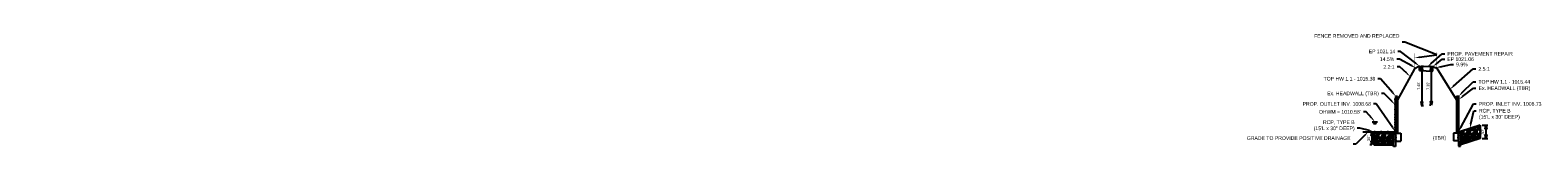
# Model space of a CAD drawing. Header units: feet. Extents: x 1581629 to 1587432, y 669265 to 673960.
# Tile 8 of 8: x 1586285 to 1587432, y 669265 to 669362. Entities that reach past the tile are written whole.
import ezdxf
from ezdxf import colors
from ezdxf.entities.mleader import LeaderData, LeaderLine
from ezdxf.math import Vec2, Vec3

# ---------------------------------------------------------------- set-up
doc = ezdxf.new("R2010")
doc.units = ezdxf.units.FT
doc.header["$MEASUREMENT"] = 0
doc.linetypes.add('OhDOT_USTN5', pattern=[0.11, 0.055, -0.055])
doc.layers.add('DR_P_Storm_Sewer', color=1, linetype='Continuous', true_color=0xff0000)
for name, color, linetype in [('DR_P_Text', 1, 'Continuous'), ('DR_X_Storm_Sewer', 200, 'OhDOT_USTN5'), ('PF_P_Grade_Line', 3, 'Continuous'), ('PV_P_EOP', 6, 'Continuous'), ('RD_X_Fence', 132, 'fenceex'), ('SC_Shading1', 247, 'Continuous')]:
    doc.layers.add(name, color=color, linetype=linetype)
doc.styles.add('Slanted-Normal', font='font31.shx', dxfattribs={"height": 0.1})
doc.styles.get("Standard").update_dxf_attribs({"font": 'font31.shx'})
doc.styles.add('Straight-Normal', font='font30.shx', dxfattribs={"height": 0.1})
doc.linetypes.add('fenceex', pattern='A,0.425,-0.05,["x",Straight-Normal,S=1,R=0,X=0,Y=-0.06],-0.15,0.425', length=1.05)
doc.dimstyles.new('Dec-0  Slanted', dxfattribs={"dimtxt": 0.14, "dimasz": 0.14, "dimexe": 0.07, "dimexo": 0.07, "dimgap": 0.07, "dimtad": 1, "dimdec": 0, "dimzin": 3, "dimdsep": 46, "dimtxsty": 'Slanted-Normal', "dimblk": 'Dim1', "dimcen": 0, "dimclrd": 95, "dimclre": 95, "dimclrt": 7, "dimaunit": 1, "dimadec": 5, "dimazin": 3, "dimtfac": 1, "dimtdec": 0, "dimtmove": 1, "dimatfit": 0, "dimldrblk": 'Dim1', "dimfxl": 1, "dimtolj": 1, "dimtzin": 0, "dimlwd": -1, "dimlwe": -1, "dimarcsym": 0})
doc.dimstyles.new('Dec-1  Slanted', dxfattribs={"dimtxt": 0.14, "dimasz": 0.14, "dimexe": 0.07, "dimexo": 0.07, "dimgap": 0.07, "dimtad": 1, "dimdec": 1, "dimzin": 3, "dimdsep": 46, "dimtxsty": 'Slanted-Normal', "dimblk": 'Dim1', "dimcen": 0, "dimclrd": 95, "dimclre": 95, "dimclrt": 7, "dimadec": 1, "dimazin": 3, "dimtfac": 1, "dimtdec": 1, "dimtix": 1, "dimtofl": 0, "dimtmove": 1, "dimatfit": 3, "dimldrblk": 'Dim1', "dimfxl": 1, "dimtolj": 1, "dimtzin": 0, "dimlwd": -1, "dimlwe": -1, "dimarcsym": 0})

# ---------------------------------------------------------------- blocks, each defined once
blk = doc.blocks.new('Dim1')
h = blk.add_hatch(color=4)
h.dxf.hatch_style = 1
h.paths.add_polyline_path([(0, 0), (-1, -0.2), (-1, 0.2)])
at = {"color": 4}
blk.add_lwpolyline([(0, 0), (-1, -0.2), (-1, 0.2), (0, 0)], dxfattribs=at)
blk = doc.blocks.new('*D1062')
at = {"layer": 'Defpoints', "color": 0, "transparency": 16777216}
for p in [(1587341.5, 669337.6), (1587341.5, 669307.8), (1587343.3, 669307.8)]:
    blk.add_point(p, dxfattribs=at)
at = {"layer": 'DR_P_Text', "color": 95, "linetype": 'Continuous', "transparency": 16777216}
for p, q in [((1587342.9, 669337.6), (1587344.7, 669337.6)), ((1587343.3, 669334.8), (1587343.3, 669310.6)), ((1587342.9, 669307.8), (1587344.7, 669307.8))]:
    blk.add_line(p, q, dxfattribs=at)
at = {"layer": 'DR_P_Text', "color": 95, "transparency": 16777216, "xscale": 2.8, "yscale": 2.8, "zscale": 2.8}
for p, rotation in [((1587343.3, 669337.6), 90), ((1587343.3, 669307.8), 270)]:
    blk.add_blockref('Dim1', p, dxfattribs=dict(at, rotation=rotation))
at = {"layer": 'DR_P_Text', "color": 7, "transparency": 16777216, "insert": (1587340.9, 669322.7), "char_height": 2, "attachment_point": 5, "rotation": 90, "style": 'Slanted-Normal'}
blk.add_mtext("\\A1;7.45'", dxfattribs=at)
blk = doc.blocks.new('*D1063')
at = {"layer": 'Defpoints', "color": 0, "transparency": 16777216}
for p in [(1587351.6, 669337.3), (1587350.5, 669307.9), (1587351.6, 669307.9)]:
    blk.add_point(p, dxfattribs=at)
at = {"layer": 'DR_P_Text', "color": 95, "linetype": 'Continuous', "transparency": 16777216}
for p, q in [((1587350.2, 669337.3), (1587349.1, 669337.3)), ((1587350.5, 669334.5), (1587350.5, 669310.7)), ((1587350.2, 669307.9), (1587349.1, 669307.9))]:
    blk.add_line(p, q, dxfattribs=at)
at = {"layer": 'DR_P_Text', "color": 95, "transparency": 16777216, "xscale": 2.8, "yscale": 2.8, "zscale": 2.8}
for p, rotation in [((1587350.5, 669337.3), 90), ((1587350.5, 669307.9), 270)]:
    blk.add_blockref('Dim1', p, dxfattribs=dict(at, rotation=rotation))
at = {"layer": 'DR_P_Text', "color": 7, "transparency": 16777216, "insert": (1587348.1, 669322.6), "char_height": 2, "attachment_point": 5, "rotation": 90, "style": 'Slanted-Normal'}
blk.add_mtext("\\A1;7.35'", dxfattribs=at)
blk = doc.blocks.new('*D1064')
at = {"layer": 'Defpoints', "color": 0, "transparency": 16777216}
for p in [(1587387.8, 669292.7), (1587387.8, 669282.7), (1587392.1, 669282.7)]:
    blk.add_point(p, dxfattribs=at)
at = {"layer": 'DR_P_Text', "color": 95, "linetype": 'Continuous', "transparency": 16777216}
for p, q in [((1587389.2, 669292.7), (1587393.5, 669292.7)), ((1587392.1, 669289.9), (1587392.1, 669285.5)), ((1587389.2, 669282.7), (1587393.5, 669282.7))]:
    blk.add_line(p, q, dxfattribs=at)
at = {"layer": 'DR_P_Text', "color": 95, "transparency": 16777216, "xscale": 2.8, "yscale": 2.8, "zscale": 2.8}
for p, rotation in [((1587392.1, 669292.7), 90), ((1587392.1, 669282.7), 270)]:
    blk.add_blockref('Dim1', p, dxfattribs=dict(at, rotation=rotation))
at = {"layer": 'DR_P_Text', "color": 7, "transparency": 16777216, "insert": (1587389.7, 669287.7), "char_height": 2, "attachment_point": 5, "rotation": 90, "style": 'Slanted-Normal'}
blk.add_mtext('\\A1;30"', dxfattribs=at)
blk = doc.blocks.new('*D1065')
at = {"layer": 'Defpoints', "color": 0, "transparency": 16777216}
for p in [(1587306.8, 669287.8), (1587305.3, 669277.8), (1587306.8, 669277.8)]:
    blk.add_point(p, dxfattribs=at)
at = {"layer": 'DR_P_Text', "color": 95, "linetype": 'Continuous', "transparency": 16777216}
for p, q in [((1587305.4, 669287.8), (1587303.9, 669287.8)), ((1587305.3, 669285), (1587305.3, 669280.6)), ((1587305.4, 669277.8), (1587303.9, 669277.8))]:
    blk.add_line(p, q, dxfattribs=at)
at = {"layer": 'DR_P_Text', "color": 95, "transparency": 16777216, "xscale": 2.8, "yscale": 2.8, "zscale": 2.8}
for p, rotation in [((1587305.3, 669287.8), 90), ((1587305.3, 669277.8), 270)]:
    blk.add_blockref('Dim1', p, dxfattribs=dict(at, rotation=rotation))
at = {"layer": 'DR_P_Text', "color": 7, "transparency": 16777216, "insert": (1587302.9, 669282.8), "char_height": 2, "attachment_point": 5, "rotation": 90, "style": 'Slanted-Normal'}
blk.add_mtext('\\A1;30"', dxfattribs=at)
blk = doc.blocks.new('*D1066')
at = {"layer": 'Defpoints', "color": 0, "transparency": 16777216}
for p in [(1587321.8, 669280.3), (1587306.8, 669277.8), (1587321.8, 669277.8)]:
    blk.add_point(p, dxfattribs=at)
at = {"layer": 'DR_P_Text', "color": 95, "linetype": 'Continuous', "transparency": 16777216}
for p, q in [((1587306.8, 669279.2), (1587306.8, 669281.7)), ((1587309.6, 669280.3), (1587319, 669280.3)), ((1587321.8, 669279.2), (1587321.8, 669281.7))]:
    blk.add_line(p, q, dxfattribs=at)
at = {"layer": 'DR_P_Text', "color": 95, "transparency": 16777216, "xscale": 2.8, "yscale": 2.8, "zscale": 2.8, "rotation": 180}
blk.add_blockref('Dim1', (1587306.8, 669280.3), dxfattribs=at)
at = {"layer": 'DR_P_Text', "color": 95, "transparency": 16777216, "xscale": 2.8, "yscale": 2.8, "zscale": 2.8}
blk.add_blockref('Dim1', (1587321.8, 669280.3), dxfattribs=at)
at = {"layer": 'DR_P_Text', "color": 7, "transparency": 16777216, "insert": (1587314.3, 669282.7), "char_height": 2, "attachment_point": 5, "style": 'Slanted-Normal'}
blk.add_mtext("\\A1;15'", dxfattribs=at)
blk = doc.blocks.new('*D1067')
at = {"layer": 'Defpoints', "color": 0, "transparency": 16777216}
for p in [(1587387.8, 669283), (1587387.8, 669282.7), (1587372.8, 669278)]:
    blk.add_point(p, dxfattribs=at)
at = {"layer": 'DR_P_Text', "color": 95, "linetype": 'Continuous', "transparency": 16777216}
for p, q in [((1587372.8, 669279.4), (1587372.8, 669284.4)), ((1587375.6, 669283), (1587385, 669283)), ((1587387.8, 669284.1), (1587387.8, 669284.4))]:
    blk.add_line(p, q, dxfattribs=at)
at = {"layer": 'DR_P_Text', "color": 95, "transparency": 16777216, "xscale": 2.8, "yscale": 2.8, "zscale": 2.8, "rotation": 180}
blk.add_blockref('Dim1', (1587372.8, 669283), dxfattribs=at)
at = {"layer": 'DR_P_Text', "color": 95, "transparency": 16777216, "xscale": 2.8, "yscale": 2.8, "zscale": 2.8}
blk.add_blockref('Dim1', (1587387.8, 669283), dxfattribs=at)
at = {"layer": 'DR_P_Text', "color": 7, "transparency": 16777216, "insert": (1587380.3, 669285.4), "char_height": 2, "attachment_point": 5, "style": 'Slanted-Normal'}
blk.add_mtext("\\A1;15'", dxfattribs=at)

msp = doc.modelspace()

# ---------------------------------------------------------------- hatches: boundary and pattern name
at = {"layer": 'SC_Shading1'}
h = msp.add_hatch(dxfattribs=at)
h.set_pattern_fill('GRAVEL', color=256, scale=5)
h.set_pattern_definition([(228.012787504, (3.6, 5), (-40, -45), [0.67268, -66.595440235]), (184.969740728, (3.15, 4.5), (60, 5), [1.15434, -114.279623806]), (132.510447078, (2, 4.4), (50, -55), [0.81394, -80.58016298]), (267.273689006, (0.05, 3.15), (5, 100), [1.05119, -104.067790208]), (292.833654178, (0, 2.1), (-25, 60), [1.030775, -102.04686564]), (357.273689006, (0.4, 1.15), (-100, 5), [1.05119, -104.067790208]), (37.694240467, (1.45, 1.1), (-65, -50), [1.390145, -137.624242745]), (72.255328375, (2.55, 1.95), (35, 110), [1.31244, -129.931607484]), (121.429565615, (2.95, 3.2), (-40, 65), [1.05475, -104.420365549]), (175.23635831, (2.4, 4.1), (55, -5), [1.20416, -59.003812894]), (222.397437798, (1.2, 4.2), (-60, -55), [1.55724, -154.166875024]), (138.814074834, (5, 3.1), (-35, 30), [0.531505, -52.619224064]), (171.46923439, (4.6, 3.45), (65, -10), [1.011185, -100.107557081]), (225, (3.6, 3.6), (-6e-16, -5), [0.707105, -6.363962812]), (203.198590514, (3.25, 4.2), (25, 10), [0.38079, -37.69807553]), (291.801409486, (2.9, 4.05), (-5, 15), [0.538515, -26.387309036]), (30.96375653, (3.1, 3.55), (15, 10), [0.874645, -28.280114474]), (161.56505118, (3.85, 4), (10, -5), [0.632455, -15.178933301]), (16.389540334, (0, 4.05), (50, 15), [0.886, -87.714225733]), (70.346175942, (0.85, 4.3), (-20.000000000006, -55.00000000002), [0.743305, -73.587038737]), (293.198590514, (3.85, 5), (-10, 25), [0.761575, -37.31729053]), (343.610459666, (4.15, 4.3), (-50, 15), [0.886, -87.714225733]), (339.44395478, (0, 0.95), (-25, 10), [0.8544, -41.865618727]), (294.77514057, (0.8, 0.65), (-25, 55), [0.71589, -70.873215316]), (66.801409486, (3.9, 0), (10, 25), [0.761575, -37.31729053]), (17.354024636, (4.2, 0.7), (-65, -20), [0.838155, -82.977118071]), (69.44395478, (1.45, 0), (-10, -25), [0.4272, -42.292818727]), (101.309932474, (3.6, 0), (-5, 20), [0.25495, -25.240147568]), (165.96375653, (3.55, 0.25), (15, -5), [1.030775, -19.584753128]), (186.009005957, (2.55, 0.5), (50, 5), [0.95525, -94.569615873]), (303.69006753, (3.1, 3.1), (-5, 10), [0.72111, -17.306646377]), (353.157226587, (3.5, 2.5), (85, -10), [1.25897, -124.63781312]), (60.9453959, (4.75, 2.35), (-20, -35), [0.51478, -50.963370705]), (90, (5, 2.8), (-5, 5), [0.3, -4.7]), (120.256437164, (2.45, 0.65), (20, -35), [0.69462, -68.767599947]), (48.012787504, (2.1, 1.25), (40, 45), [1.34536, -65.922760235]), (0, (3, 2.25), (5, 5), [1.3, -3.7]), (325.30484647, (4.3, 2.25), (50, -35), [0.79057, -78.266371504]), (254.0546041, (4.95, 1.8), (-5, -20), [0.72801, -35.672539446]), (207.645975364, (4.75, 1.1), (-95, -50), [1.185325, -117.347370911]), (175.42607874, (3.7, 0.55), (-65, 5), [1.253995, -124.14536704])])
h.paths.add_polyline_path([(1587387.799, 669282.677), (1587372.799, 669277.961), (1587372.799, 669286.794), (1587371.299, 669286.794), (1587371.299, 669287.961), (1587372.799, 669287.961), (1587387.799, 669292.677)])
h = msp.add_hatch(dxfattribs=at)
h.set_pattern_fill('GRAVEL', color=256, scale=5)
h.set_pattern_definition([(228.012787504, (-61.05104, 2.20476), (-40, -45), [0.67268, -66.595440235]), (184.969740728, (-61.50104, 1.70476), (60, 5), [1.15434, -114.279623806]), (132.510447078, (-62.65104, 1.60476), (50, -55), [0.81394, -80.58016298]), (267.273689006, (-64.60104, 0.35476), (5, 100), [1.05119, -104.067790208]), (292.833654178, (-64.65104, -0.69524), (-25, 60), [1.030775, -102.04686564]), (357.273689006, (-64.25104, -1.64524), (-100, 5), [1.05119, -104.067790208]), (37.694240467, (-63.20104, -1.69524), (-65, -50), [1.390145, -137.624242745]), (72.255328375, (-62.10104, -0.84524), (35, 110), [1.31244, -129.931607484]), (121.429565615, (-61.70104, 0.40476), (-40, 65), [1.05475, -104.420365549]), (175.23635831, (-62.25104, 1.30476), (55, -5), [1.20416, -59.003812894]), (222.397437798, (-63.45104, 1.40476), (-60, -55), [1.55724, -154.166875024]), (138.814074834, (-59.65104, 0.30476), (-35, 30), [0.531505, -52.619224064]), (171.46923439, (-60.05104, 0.65476), (65, -10), [1.011185, -100.107557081]), (225, (-61.051, 0.8048), (-6e-16, -5), [0.707105, -6.363962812]), (203.198590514, (-61.40104, 1.40476), (25, 10), [0.38079, -37.69807553]), (291.801409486, (-61.751, 1.2548), (-5, 15), [0.538515, -26.387309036]), (30.96375653, (-61.551, 0.7548), (15, 10), [0.874645, -28.280114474]), (161.56505118, (-60.801, 1.2048), (10, -5), [0.632455, -15.178933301]), (16.389540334, (-64.65104, 1.25476), (50, 15), [0.886, -87.714225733]), (70.346175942, (-63.80104, 1.50476), (-20.000000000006, -55.00000000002), [0.743305, -73.587038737]), (293.198590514, (-60.80104, 2.20476), (-10, 25), [0.761575, -37.31729053]), (343.610459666, (-60.50104, 1.50476), (-50, 15), [0.886, -87.714225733]), (339.44395478, (-64.65104, -1.84524), (-25, 10), [0.8544, -41.865618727]), (294.77514057, (-63.85104, -2.14524), (-25, 55), [0.71589, -70.873215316]), (66.801409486, (-60.75104, -2.79524), (10, 25), [0.761575, -37.31729053]), (17.354024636, (-60.45104, -2.09524), (-65, -20), [0.838155, -82.977118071]), (69.44395478, (-63.20104, -2.79524), (-10, -25), [0.4272, -42.292818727]), (101.309932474, (-61.051, -2.7952), (-5, 20), [0.25495, -25.240147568]), (165.96375653, (-61.101, -2.5452), (15, -5), [1.030775, -19.584753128]), (186.009005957, (-62.10104, -2.29524), (50, 5), [0.95525, -94.569615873]), (303.69006753, (-61.551, 0.3048), (-5, 10), [0.72111, -17.306646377]), (353.157226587, (-61.15104, -0.29524), (85, -10), [1.25897, -124.63781312]), (60.9453959, (-59.90104, -0.44524), (-20, -35), [0.51478, -50.963370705]), (90, (-59.651, 0.005), (-5, 5), [0.3, -4.7]), (120.256437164, (-62.20104, -2.14524), (20, -35), [0.69462, -68.767599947]), (48.012787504, (-62.55104, -1.54524), (40, 45), [1.34536, -65.922760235]), (0, (-61.651, -0.545), (5, 5), [1.3, -3.7]), (325.30484647, (-60.35104, -0.54524), (50, -35), [0.79057, -78.266371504]), (254.0546041, (-59.70104, -0.99524), (-5, -20), [0.72801, -35.672539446]), (207.645975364, (-59.90104, -1.69524), (-95, -50), [1.185325, -117.347370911]), (175.42607874, (-60.95104, -2.24524), (-65, 5), [1.253995, -124.14536704])])
h.paths.add_polyline_path([(1587321.786, 669277.769), (1587306.786, 669277.761), (1587306.786, 669287.761), (1587321.786, 669287.769), (1587323.286, 669287.769), (1587323.286, 669286.602), (1587321.786, 669286.602)])

# ---------------------------------------------------------------- linework, layer by layer
at = {"layer": 'DR_P_Storm_Sewer', "flags": 128}
for points in [[(1587323.286, 669314.602), (1587323.286, 669286.602)], [(1587324.786, 669314.602), (1587323.286, 669314.602)], [(1587324.786, 669314.602), (1587324.786, 669286.602)], [(1587369.799, 669314.794), (1587369.799, 669286.794)], [(1587369.799, 669314.794), (1587371.299, 669314.794)], [(1587371.299, 669314.794), (1587371.299, 669286.794)], [(1587387.799, 669292.677), (1587372.799, 669287.961)], [(1587387.799, 669292.677), (1587387.799, 669282.677)], [(1587298.415, 669287.757), (1587323.286, 669287.769)], [(1587306.786, 669287.761), (1587306.786, 669277.761)], [(1587321.786, 669286.602), (1587327.286, 669286.602)], [(1587321.786, 669276.602), (1587321.786, 669286.602)], [(1587323.286, 669280.602), (1587327.286, 669280.602)], [(1587327.286, 669286.602), (1587327.286, 669280.602)], [(1587367.299, 669286.794), (1587367.299, 669280.794)], [(1587372.799, 669286.794), (1587367.299, 669286.794)], [(1587371.299, 669280.794), (1587367.299, 669280.794)], [(1587372.799, 669287.961), (1587371.299, 669287.961)], [(1587371.299, 669280.794), (1587371.299, 669276.794)], [(1587372.799, 669276.794), (1587372.799, 669286.794)], [(1587387.799, 669282.677), (1587372.799, 669277.961)], [(1587306.786, 669277.761), (1587321.786, 669277.769)], [(1587323.286, 669276.602), (1587321.786, 669276.602)], [(1587371.299, 669276.794), (1587372.799, 669276.794)]]:
    msp.add_lwpolyline(points, dxfattribs=at)
at = {"layer": 'DR_P_Text', "flags": 128}
for points in [[(1587305.688, 669295.369), (1587309.688, 669295.369)], [(1587306.188, 669294.769), (1587309.188, 669294.769)], [(1587306.688, 669294.169), (1587308.688, 669294.169)], [(1587323.286, 669280.602), (1587323.286, 669276.602)]]:
    msp.add_lwpolyline(points, dxfattribs=at)
at = {"layer": 'DR_X_Storm_Sewer', "flags": 128}
for points in [[(1587322.904, 669313.241), (1587322.904, 669279.849)], [(1587322.904, 669313.241), (1587323.832, 669313.241)], [(1587323.832, 669279.849), (1587323.832, 669313.241)], [(1587370.65, 669314.965), (1587370.65, 669281.369)], [(1587370.65, 669314.965), (1587371.544, 669314.965)], [(1587371.544, 669281.369), (1587371.544, 669314.965)], [(1587322.904, 669279.849), (1587323.832, 669279.849)], [(1587371.544, 669281.369), (1587370.65, 669281.369)]]:
    msp.add_lwpolyline(points, dxfattribs=at)
at = {"layer": 'PF_P_Grade_Line', "flags": 128}
for points in [[(1587341.509, 669337.624), (1587337.847, 669335.496), (1587324.786, 669311.932)], [(1587351.582, 669337.275), (1587354.646, 669336.067), (1587369.799, 669312.124)]]:
    msp.add_lwpolyline(points, dxfattribs=at)
at = {"layer": 'PV_P_EOP', "flags": 128}
for points in [[(1587341.506, 669334.293), (1587341.509, 669337.624)], [(1587341.506, 669337.623), (1587351.586, 669337.275)], [(1587351.582, 669333.945), (1587351.582, 669337.275)], [(1587341.506, 669334.293), (1587351.582, 669333.945)]]:
    msp.add_lwpolyline(points, dxfattribs=at)
at = {"layer": 'RD_X_Fence', "const_width": 0.25, "flags": 128}
for points in [[(1587337.846, 669347.496), (1587337.846, 669335.495)], [(1587354.646, 669348.067), (1587354.646, 669336.067)]]:
    msp.add_lwpolyline(points, dxfattribs=at)

# ---------------------------------------------------------------- texts
at = {"layer": 'DR_P_Text', "insert": (1587351.617, 669284.321), "char_height": 2.75, "attachment_point": 1, "rotation": 1.531121}
msp.add_mtext_dynamic_manual_height_columns('(TBR)', width=18.90121, gutter_width=10, heights=[0], dxfattribs=at)

# ---------------------------------------------------------------- dimensions: what is measured, and where the dimension line sits
at = {"layer": 'DR_P_Text'}
for p1, p2, distance, text, picture, middle in [((1587341.509, 669337.624), (1587341.509, 669307.842), 1.777, "7.45'", '*D1062', (1587340.886, 669322.733)), ((1587351.582, 669337.275), (1587351.582, 669307.883), -1.087, "7.35'", '*D1063', (1587348.095, 669322.579)), ((1587387.799, 669292.677), (1587387.799, 669282.677), 4.324, '30"', '*D1064', (1587389.723, 669287.677)), ((1587306.786, 669287.761), (1587306.786, 669277.761), -1.5, '30"', '*D1065', (1587302.886, 669282.761))]:
    dim = msp.add_aligned_dim(p1=p1, p2=p2, distance=distance, text=text, dimstyle='Dec-1  Slanted', override={"dimpost": "'"}, dxfattribs=at)
    dim.commit()
    dim.dimension.update_dxf_attribs({"geometry": picture, "text_midpoint": middle})
for base, p1, p2, picture, middle in [((1587321.786, 669280.266), (1587306.786, 669277.761), (1587321.786, 669277.769), '*D1066', (1587314.286, 669282.666)), ((1587387.799, 669283.049), (1587372.799, 669277.961), (1587387.799, 669282.677), '*D1067', (1587380.299, 669285.449))]:
    dim = msp.add_linear_dim(base=base, p1=p1, p2=p2, dimstyle='Dec-0  Slanted', override={"dimpost": "'"}, dxfattribs=at)
    dim.commit()
    dim.dimension.update_dxf_attribs({"geometry": picture, "text_midpoint": middle})

# ---------------------------------------------------------------- leaders
ml = msp.add_multileader_mtext('Standard', dxfattribs=at)
ml.set_content('FENCE REMOVED AND REPLACED', color=256, style='Straight-Normal')
ml.set_leader_properties()
ml.build(insert=Vec2(0, 0))
ml.multileader.update_dxf_attribs({"text_right_attachment_type": 3, "dogleg_length": 0.1, "arrow_head_size": 3.6, "scale": 20})
ctx = ml.context
ctx.base_point, ctx.scale, ctx.char_height, ctx.arrow_head_size, ctx.plane_origin = Vec3(1587292.484, 669360.629), 20, 2.8, 3.6, Vec3(1587343.38, 669341.559)
ctx.right_attachment, ctx.text_align_type = 3, 2
notes = []
notes.append((ctx, [(1, (1, 1, 0), (1587330.306, 669355.963), (-1, 0), 2, [(1, [(1587337.846, 669343.938), (1587354.646, 669346.237)], 0, [])])]))
ctx.mtext.insert, ctx.mtext.width, ctx.mtext.alignment, ctx.mtext.flow_direction = Vec3(1587326.306, 669362.029), 32.85305, 3, 5
ml = msp.add_multileader_mtext('Standard', dxfattribs=at)
ml.set_content('EP 1021.14 ', color=256, style='Straight-Normal')
ml.set_leader_properties()
ml.build(insert=Vec2(0, 0))
ml.multileader.update_dxf_attribs({"text_right_attachment_type": 3, "dogleg_length": 0.1, "arrow_head_size": 3.6, "scale": 20})
ctx = ml.context
ctx.base_point, ctx.scale, ctx.char_height, ctx.arrow_head_size, ctx.plane_origin = Vec3(1587301.753, 669348.884), 20, 2.8, 3.6, Vec3(1587293.131, 669339.945)
ctx.right_attachment, ctx.text_align_type = 3, 2
notes.append((ctx, [(1, (1, 1, 0), (1587327.131, 669348.884), (-1, 0), 2, [(0, [(1587341.509, 669337.624)], 0, [])])]))
ctx.mtext.insert, ctx.mtext.alignment, ctx.mtext.flow_direction = Vec3(1587323.131, 669350.284), 3, 5
ml = msp.add_multileader_mtext('Standard', dxfattribs=at)
ml.set_content('PROP. PAVEMENT REPAIR', color=256, style='Straight-Normal')
ml.set_leader_properties()
ml.build(insert=Vec2(0, 0))
ml.multileader.update_dxf_attribs({"text_right_attachment_type": 3, "dogleg_length": 0.1, "arrow_head_size": 3.6, "scale": 20})
ctx = ml.context
ctx.base_point, ctx.scale, ctx.char_height, ctx.arrow_head_size, ctx.plane_origin = Vec3(1587360.701, 669347.043), 20, 2.8, 3.6, Vec3(1587436.053, 669341.741)
ctx.right_attachment = 3
notes.append((ctx, [(0, (1, 1, 0), (1587358.701, 669347.043), (1, 0), 2, [(0, [(1587347.778, 669337.406)], 0, [])])]))
ctx.mtext.insert, ctx.mtext.flow_direction = Vec3(1587362.701, 669348.443), 5
ml = msp.add_multileader_mtext('Standard', dxfattribs=at)
ml.set_content('14.5%', color=256, style='Straight-Normal')
ml.set_leader_properties()
ml.build(insert=Vec2(0, 0))
ml.multileader.update_dxf_attribs({"text_right_attachment_type": 3, "dogleg_length": 0.1, "arrow_head_size": 3.6, "scale": 20})
ctx = ml.context
ctx.base_point, ctx.scale, ctx.char_height, ctx.arrow_head_size, ctx.plane_origin = Vec3(1587310.473, 669343.051), 20, 2.8, 3.6, Vec3(1587293.131, 669336.18)
ctx.right_attachment, ctx.text_align_type = 3, 2
notes.append((ctx, [(1, (1, 1, 0), (1587326.362, 669343.051), (-1, 0), 2, [(0, [(1587338.918, 669336.118)], 0, [])])]))
ctx.mtext.insert, ctx.mtext.alignment, ctx.mtext.flow_direction = Vec3(1587322.362, 669344.451), 3, 5
ml = msp.add_multileader_mtext('Standard', dxfattribs=at)
ml.set_content('2.2:1', color=256, style='Straight-Normal')
ml.set_leader_properties()
ml.build(insert=Vec2(0, 0))
ml.multileader.update_dxf_attribs({"text_right_attachment_type": 3, "dogleg_length": 0.1, "arrow_head_size": 3.6, "scale": 20})
ctx = ml.context
ctx.base_point, ctx.scale, ctx.char_height, ctx.arrow_head_size, ctx.plane_origin = Vec3(1587312.148, 669337.033), 20, 2.8, 3.6, Vec3(1587292.614, 669328.094)
ctx.right_attachment, ctx.text_align_type = 3, 2
notes.append((ctx, [(1, (1, 1, 0), (1587326.614, 669337.033), (-1, 0), 2, [(0, [(1587334.515, 669329.782)], 0, [])])]))
ctx.mtext.insert, ctx.mtext.alignment, ctx.mtext.flow_direction = Vec3(1587322.614, 669338.433), 3, 5
ml = msp.add_multileader_mtext('Standard', dxfattribs=at)
ml.set_content('EP 1021.06 ', color=256, style='Straight-Normal')
ml.set_leader_properties()
ml.build(insert=Vec2(0, 0))
ml.multileader.update_dxf_attribs({"text_right_attachment_type": 3, "dogleg_length": 0.1, "arrow_head_size": 3.6, "scale": 20})
ctx = ml.context
ctx.base_point, ctx.scale, ctx.char_height, ctx.arrow_head_size, ctx.plane_origin = Vec3(1587360.7, 669342.997), 20, 2.8, 3.6, Vec3(1587303.207, 669339.597)
ctx.right_attachment = 3
notes.append((ctx, [(0, (1, 1, 0), (1587358.7, 669342.997), (1, 0), 2, [(0, [(1587351.584, 669337.276)], 0, [])])]))
ctx.mtext.insert, ctx.mtext.flow_direction = Vec3(1587362.7, 669344.397), 5
ml = msp.add_multileader_mtext('Standard', dxfattribs=at)
ml.set_content('9.9%', color=256, style='Straight-Normal')
ml.set_leader_properties()
ml.build(insert=Vec2(0, 0))
ml.multileader.update_dxf_attribs({"text_right_attachment_type": 3, "dogleg_length": 0.1, "arrow_head_size": 3.6, "scale": 20})
ctx = ml.context
ctx.base_point, ctx.scale, ctx.char_height, ctx.arrow_head_size, ctx.plane_origin = Vec3(1587367.379, 669338.956), 20, 2.8, 3.6, Vec3(1587348.023, 669330.018)
ctx.right_attachment = 3
notes.append((ctx, [(0, (1, 1, 0), (1587365.379, 669338.956), (1, 0), 2, [(0, [(1587353.808, 669336.397)], 0, [])])]))
ctx.mtext.insert, ctx.mtext.flow_direction = Vec3(1587369.379, 669340.356), 5
ml = msp.add_multileader_mtext('Standard', dxfattribs=at)
ml.set_content('2.5:1', color=256, style='Straight-Normal')
ml.set_leader_properties()
ml.build(insert=Vec2(0, 0))
ml.multileader.update_dxf_attribs({"text_right_attachment_type": 3, "dogleg_length": 0.1, "arrow_head_size": 3.6, "scale": 20})
ctx = ml.context
ctx.base_point, ctx.scale, ctx.char_height, ctx.arrow_head_size, ctx.plane_origin = Vec3(1587384.367, 669335.547), 20, 2.8, 3.6, Vec3(1587369.422, 669326.078)
ctx.right_attachment = 3
notes.append((ctx, [(0, (1, 1, 0), (1587382.367, 669335.547), (1, 0), 2, [(0, [(1587364.706, 669320.062)], 0, [])])]))
ctx.mtext.insert, ctx.mtext.flow_direction = Vec3(1587386.367, 669336.947), 5
ml = msp.add_multileader_mtext('Standard', dxfattribs=at)
ml.set_content('TOP HW 1.1 - 1015.39', color=256, style='Straight-Normal')
ml.set_leader_properties()
ml.build(insert=Vec2(0, 0))
ml.multileader.update_dxf_attribs({"text_right_attachment_type": 3, "dogleg_length": 0.1, "arrow_head_size": 3.6, "scale": 20})
ctx = ml.context
ctx.base_point, ctx.scale, ctx.char_height, ctx.arrow_head_size, ctx.plane_origin = Vec3(1587264.001, 669328.117), 20, 2.8, 3.6, Vec3(1587321.728, 669316.135)
ctx.right_attachment, ctx.text_align_type = 3, 2
notes.append((ctx, [(1, (1, 1, 0), (1587311.978, 669328.117), (-1, 0), 2, [(0, [(1587323.604, 669314.602)], 0, [])])]))
ctx.mtext.insert, ctx.mtext.alignment, ctx.mtext.flow_direction = Vec3(1587307.978, 669329.517), 3, 5
ml = msp.add_multileader_mtext('Standard', dxfattribs=at)
ml.set_content('TOP HW 1.1 - 1015.44', color=256, style='Straight-Normal')
ml.set_leader_properties()
ml.build(insert=Vec2(0, 0))
ml.multileader.update_dxf_attribs({"text_right_attachment_type": 3, "dogleg_length": 0.1, "arrow_head_size": 3.6, "scale": 20})
ctx = ml.context
ctx.base_point, ctx.scale, ctx.char_height, ctx.arrow_head_size, ctx.plane_origin = Vec3(1587384.367, 669325.796), 20, 2.8, 3.6, Vec3(1587369.422, 669316.327)
ctx.right_attachment = 3
notes.append((ctx, [(0, (1, 1, 0), (1587382.367, 669325.796), (1, 0), 2, [(0, [(1587371.299, 669314.794)], 0, [])])]))
ctx.mtext.insert, ctx.mtext.flow_direction = Vec3(1587386.367, 669327.196), 5
ml = msp.add_multileader_mtext('Standard', dxfattribs=at)
ml.set_content('Ex. HEADWALL (TBR)', color=256, style='Straight-Normal')
ml.set_leader_properties()
ml.build(insert=Vec2(0, 0))
ml.multileader.update_dxf_attribs({"text_right_attachment_type": 3, "dogleg_length": 0.1, "arrow_head_size": 3.6, "scale": 20})
ctx = ml.context
ctx.base_point, ctx.scale, ctx.char_height, ctx.arrow_head_size, ctx.plane_origin = Vec3(1587267.935, 669316.956), 20, 2.8, 3.6, Vec3(1587322.904, 669308.429)
ctx.right_attachment, ctx.text_align_type = 3, 2
notes.append((ctx, [(1, (1, 1, 0), (1587314.647, 669316.956), (-1, 0), 2, [(0, [(1587322.904, 669308.429)], 0, [])])]))
ctx.mtext.insert, ctx.mtext.alignment, ctx.mtext.flow_direction = Vec3(1587310.647, 669318.356), 3, 5
ml = msp.add_multileader_mtext('Standard', dxfattribs=at)
ml.set_content('Ex. HEADWALL (TBR)', color=256, style='Straight-Normal')
ml.set_leader_properties()
ml.build(insert=Vec2(0, 0))
ml.multileader.update_dxf_attribs({"text_right_attachment_type": 3, "dogleg_length": 0.1, "arrow_head_size": 3.6, "scale": 20})
ctx = ml.context
ctx.base_point, ctx.scale, ctx.char_height, ctx.arrow_head_size, ctx.plane_origin = Vec3(1587384.51, 669320.97), 20, 2.8, 3.6, Vec3(1587371.544, 669312.292)
ctx.right_attachment = 3
notes.append((ctx, [(0, (1, 1, 0), (1587382.51, 669320.97), (1, 0), 2, [(0, [(1587371.544, 669312.292)], 0, [])])]))
ctx.mtext.insert, ctx.mtext.flow_direction = Vec3(1587386.51, 669322.37), 5
ml = msp.add_multileader_mtext('Standard', dxfattribs=at)
ml.set_content('PROP. OUTLET INV. 1008.68', color=256, style='Straight-Normal')
ml.set_leader_properties()
ml.build(insert=Vec2(0, 0))
ml.multileader.update_dxf_attribs({"text_right_attachment_type": 3, "dogleg_length": 0.1, "arrow_head_size": 3.6, "scale": 20})
ctx = ml.context
ctx.base_point, ctx.scale, ctx.char_height, ctx.arrow_head_size, ctx.plane_origin = Vec3(1587244.712, 669308.956), 20, 2.8, 3.6, Vec3(1587321.41, 669289.302)
ctx.right_attachment, ctx.text_align_type = 3, 2
notes.append((ctx, [(1, (1, 1, 0), (1587308.69, 669308.956), (-1, 0), 2, [(0, [(1587323.286, 669287.769)], 0, [])])]))
ctx.mtext.insert, ctx.mtext.alignment, ctx.mtext.flow_direction = Vec3(1587304.69, 669310.356), 3, 5
ml = msp.add_multileader_mtext('Standard', dxfattribs=at)
ml.set_content("OHWM = 1010.58' ", color=256, style='Straight-Normal')
ml.set_leader_properties()
ml.build(insert=Vec2(0, 0))
ml.multileader.update_dxf_attribs({"text_right_attachment_type": 3, "dogleg_length": 0.1, "arrow_head_size": 3.6, "scale": 20})
ctx = ml.context
ctx.base_point, ctx.scale, ctx.char_height, ctx.arrow_head_size, ctx.plane_origin = Vec3(1587262.238, 669302.953), 20, 2.8, 3.6, Vec3(1587311.552, 669301.49)
ctx.right_attachment, ctx.text_align_type = 3, 2
notes.append((ctx, [(1, (1, 1, 0), (1587300.882, 669302.953), (-1, 0), 2, [(0, [(1587307.688, 669295.369)], 0, [])])]))
ctx.mtext.insert, ctx.mtext.alignment, ctx.mtext.flow_direction = Vec3(1587296.882, 669304.353), 3, 5
ml = msp.add_multileader_mtext('Standard', dxfattribs=at)
ml.set_content('PROP. INLET INV. 1008.73', color=256, style='Straight-Normal')
ml.set_leader_properties()
ml.build(insert=Vec2(0, 0))
ml.multileader.update_dxf_attribs({"text_right_attachment_type": 3, "dogleg_length": 0.1, "arrow_head_size": 3.6, "scale": 20})
ctx = ml.context
ctx.base_point, ctx.scale, ctx.char_height, ctx.arrow_head_size, ctx.plane_origin = Vec3(1587384.608, 669308.975), 20, 2.8, 3.6, Vec3(1587432.811, 669294.626)
ctx.right_attachment = 3
notes.append((ctx, [(0, (1, 1, 0), (1587382.608, 669308.975), (1, 0), 2, [(0, [(1587371.299, 669287.961)], 0, [])])]))
ctx.mtext.insert, ctx.mtext.flow_direction = Vec3(1587386.608, 669310.375), 5
ml = msp.add_multileader_mtext('Standard', dxfattribs=at)
ml.set_content('RCP, TYPE B \\P(15\'L x 30" DEEP)', color=256, style='Straight-Normal')
ml.set_leader_properties()
ml.build(insert=Vec2(0, 0))
ml.multileader.update_dxf_attribs({"text_right_attachment_type": 3, "dogleg_length": 0.1, "arrow_head_size": 3.6, "scale": 20})
ctx = ml.context
ctx.base_point, ctx.scale, ctx.char_height, ctx.arrow_head_size, ctx.plane_origin = Vec3(1587384.748, 669303.803), 20, 2.8, 3.6, Vec3(1587432.35, 669284.648)
ctx.right_attachment = 3
notes.append((ctx, [(0, (1, 1, 0), (1587382.748, 669303.803), (1, 0), 2, [(0, [(1587379.83, 669290.172)], 0, [])])]))
ctx.mtext.insert, ctx.mtext.flow_direction = Vec3(1587386.748, 669305.203), 5
ml = msp.add_multileader_mtext('Standard', dxfattribs=at)
ml.set_content('RCP, TYPE B \\P(15\'L x 30" DEEP)', color=256, style='Straight-Normal')
ml.set_leader_properties()
ml.build(insert=Vec2(0, 0))
ml.multileader.update_dxf_attribs({"text_right_attachment_type": 3, "dogleg_length": 0.1, "arrow_head_size": 3.6, "scale": 20})
ctx = ml.context
ctx.base_point, ctx.scale, ctx.char_height, ctx.arrow_head_size, ctx.plane_origin = Vec3(1587255.632, 669295.068), 20, 2.8, 3.6, Vec3(1587303.774, 669276.65)
ctx.right_attachment, ctx.text_align_type = 3, 2
notes.append((ctx, [(1, (1, 1, 0), (1587296.254, 669290.402), (-1, 0), 2, [(0, [(1587307.029, 669287.761)], 0, [])])]))
ctx.mtext.insert, ctx.mtext.alignment, ctx.mtext.flow_direction = Vec3(1587292.254, 669296.468), 3, 5
ml = msp.add_multileader_mtext('Standard', dxfattribs=at)
ml.set_content('GRADE TO PROVIDE POSITIVE DRAINAGE', color=256, style='Straight-Normal')
ml.set_leader_properties()
ml.build(insert=Vec2(0, 0))
ml.multileader.update_dxf_attribs({"text_right_attachment_type": 3, "dogleg_length": 0.1, "arrow_head_size": 3.6, "scale": 20})
ctx = ml.context
ctx.base_point, ctx.scale, ctx.char_height, ctx.arrow_head_size, ctx.plane_origin = Vec3(1587247.522, 669282.977), 20, 2.8, 3.6, Vec3(1587320.792, 669283.082)
ctx.right_attachment, ctx.text_align_type = 3, 2
notes.append((ctx, [(1, (1, 1, 0), (1587293.144, 669278.31), (-1, 0), 2, [(0, [(1587302.648, 669287.757)], 0, [])])]))
ctx.mtext.insert, ctx.mtext.width, ctx.mtext.alignment, ctx.mtext.flow_direction = Vec3(1587289.144, 669284.377), 50.19646, 3, 5
for ctx, leaders in notes:
    for number, flags, end, landing, length, lines in leaders:
        leader = LeaderData()
        leader.index, (leader.has_last_leader_line, leader.has_dogleg_vector, leader.attachment_direction) = number, flags
        leader.last_leader_point, leader.dogleg_vector, leader.dogleg_length = Vec3(end), Vec3(landing), length
        for number, points, colour, breaks in lines:
            line = LeaderLine()
            line.index, line.vertices, line.color, line.breaks = number, Vec3.list(points), colors.encode_raw_color(colour), breaks
            leader.lines.append(line)
        ctx.leaders.append(leader)

doc.saveas('drawing.dxf')
